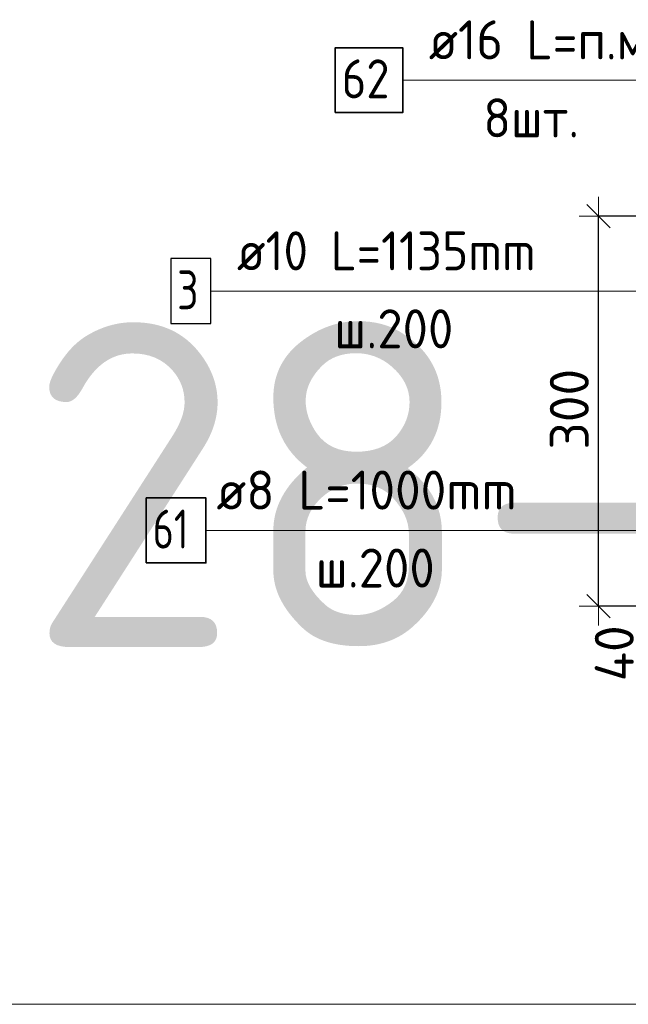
# Model space of a CAD drawing. Header units: metres. Extents: x -38 to 97, y -15 to 21.
# Tile 68 of 82: x 71.709 to 72.178, y 6.072 to 6.83. Entities that reach past the tile are written whole.
import ezdxf

# ---------------------------------------------------------------- set-up
doc = ezdxf.new("R2010")
doc.units = ezdxf.units.M
doc.header["$PDMODE"] = 65
for name, color, linetype, lineweight in [('XR$4$Арм.стержн. Арматура края', 96, 'Continuous', 35), ('XR$4$Арм.стержн. Хомут', 240, 'Continuous', 35), ('XR$4$Арм.стержн.горизонт. 1', 180, 'Continuous', 35), ('XR$4$Размерная линия (1)', 7, 'Continuous', 13)]:
    doc.layers.add(name, color=color, linetype=linetype, lineweight=lineweight)
doc.styles.add('ISOCPEUR', font='txt')
doc.dimstyles.new('DIMSTYLE_12', dxfattribs={"dimtxt": 0.03, "dimasz": 0.03, "dimexe": 0, "dimexo": 0, "dimgap": 0.015, "dimtad": 2, "dimdec": 0, "dimlfac": 1000, "dimrnd": 1, "dimzin": 12, "dimdsep": 46, "dimtxsty": 'ISOCPEUR', "dimblk1": 'ALL_ML_STRICH', "dimblk2": 'ALL_ML_STRICH', "dimsah": 1, "dimcen": 0, "dimclrd": 7, "dimclre": 256, "dimclrt": 7, "dimadec": 0, "dimazin": 0, "dimtfac": 1, "dimtdec": 0, "dimtix": 1, "dimtmove": 2, "dimatfit": 3, "dimfxl": 0, "dimtzin": 0, "dimlwd": 0, "dimlwe": -3, "dimarcsym": 0})
doc.dimstyles.new('DIMSTYLE_16', dxfattribs={"dimtxt": 0.03, "dimasz": 0.03, "dimexe": 0, "dimexo": 0, "dimgap": 0.015, "dimtad": 2, "dimdec": 0, "dimlfac": 1000, "dimrnd": 1, "dimzin": 12, "dimdsep": 46, "dimtxsty": 'ISOCPEUR', "dimblk1": 'ALL_ML_STRICH', "dimblk2": 'ALL_ML_STRICH', "dimsah": 1, "dimcen": 0, "dimclrd": 7, "dimclre": 256, "dimclrt": 7, "dimadec": 0, "dimazin": 0, "dimtfac": 1, "dimtdec": 0, "dimtix": 1, "dimtmove": 2, "dimatfit": 3, "dimfxl": 0, "dimtvp": 1.2, "dimtzin": 0, "dimlwd": 0, "dimlwe": -3, "dimarcsym": 0})

# ---------------------------------------------------------------- blocks, each defined once
blk = doc.blocks.new('ALL_ML_STRICH')
at = {"color": 0, "linetype": 'ByBlock', "lineweight": -2}
for p, q in [((-0.3, -0.3), (0.3, 0.3)), ((0, -0.5), (0, 0.5)), ((-1, 0), (0.5, 0))]:
    blk.add_line(p, q, dxfattribs=at)
blk = doc.blocks.new('*D477')
at = {"layer": 'DEFPOINTS', "color": 7, "linetype": 'Continuous', "lineweight": 13, "transparency": 33554687}
for p in [(72.2753, 6.67826), (72.15496, 6.37826), (72.27526, 6.37826)]:
    blk.add_point(p, dxfattribs=at)
at = {"layer": 'XR$4$Размерная линия (1)', "color": 9, "linetype": 'Continuous', "lineweight": -2, "true_color": 0xc7c7c7, "transparency": 33554687}
for p, q in [((72.2553, 6.67826), (72.15496, 6.67826)), ((72.25526, 6.37826), (72.15496, 6.37826))]:
    blk.add_line(p, q, dxfattribs=at)
at = {"layer": 'XR$4$Размерная линия (1)', "color": 7, "linetype": 'Continuous', "lineweight": -2, "transparency": 33554687}
blk.add_line((72.15496, 6.37826), (72.15496, 6.67826), dxfattribs=at)
at = {"layer": 'XR$4$Размерная линия (1)', "color": 7, "linetype": 'Continuous', "lineweight": 13, "transparency": 33554687, "xscale": 0.03, "yscale": 0.03, "zscale": 0.03}
for p, rotation in [((72.15496, 6.67826), 90), ((72.15496, 6.37826), 270)]:
    blk.add_blockref('ALL_ML_STRICH', p, dxfattribs=dict(at, rotation=rotation))
at = {"layer": 'XR$4$Размерная линия (1)', "color": 7, "linetype": 'Continuous', "lineweight": 13, "transparency": 33554687, "insert": (72.13246, 6.52976), "char_height": 0.03, "width": 0.09, "attachment_point": 5, "rotation": 90, "style": 'ISOCPEUR'}
blk.add_mtext('\\A1;{300}', dxfattribs=at)
blk = doc.blocks.new('*D552')
at = {"layer": 'DEFPOINTS', "color": 7, "linetype": 'Continuous', "lineweight": 13, "transparency": 33554687}
for p in [(72.31523, 6.41826), (72.22996, 6.37826), (72.27526, 6.37826)]:
    blk.add_point(p, dxfattribs=at)
at = {"layer": 'XR$4$Размерная линия (1)', "color": 9, "linetype": 'Continuous', "lineweight": -2, "true_color": 0xc7c7c7, "transparency": 33554687}
for p, q in [((72.29523, 6.41826), (72.22996, 6.41826)), ((72.25526, 6.37826), (72.22996, 6.37826))]:
    blk.add_line(p, q, dxfattribs=at)
at = {"layer": 'XR$4$Размерная линия (1)', "color": 7, "linetype": 'Continuous', "lineweight": -2, "transparency": 33554687}
blk.add_line((72.22996, 6.37826), (72.22996, 6.41826), dxfattribs=at)
at = {"layer": 'XR$4$Размерная линия (1)', "color": 7, "linetype": 'Continuous', "lineweight": 13, "transparency": 33554687, "xscale": 0.03, "yscale": 0.03, "zscale": 0.03}
for p, rotation in [((72.22996, 6.41826), 90), ((72.22996, 6.37826), 270)]:
    blk.add_blockref('ALL_ML_STRICH', p, dxfattribs=dict(at, rotation=rotation))
at = {"layer": 'XR$4$Размерная линия (1)', "color": 7, "linetype": 'Continuous', "lineweight": 13, "transparency": 33554687, "insert": (72.1671, 6.34188), "char_height": 0.03, "width": 0.06, "attachment_point": 5, "rotation": 90, "style": 'ISOCPEUR'}
blk.add_mtext('\\A1;{40}', dxfattribs=at)

msp = doc.modelspace()

# ---------------------------------------------------------------- linework, layer by layer
at = {"color": 7, "linetype": 'Continuous', "lineweight": 13, "transparency": 33554687}
msp.add_line((86.41979, 6.07171), (67.91979, 6.07171), dxfattribs=at)
at = {"layer": 'XR$4$Арм.стержн. Арматура края', "color": 7, "linetype": 'Continuous', "lineweight": 13, "transparency": 33554687}
for p, q in [((71.85659, 6.62065), (72.16359, 6.62065)), ((72.16359, 6.62065), (72.30521, 6.62065))]:
    msp.add_line(p, q, dxfattribs=at)
at = {"layer": 'XR$4$Арм.стержн. Арматура края', "color": 7, "linetype": 'Continuous', "lineweight": 25, "transparency": 33554687}
msp.add_lwpolyline([(71.82559, 6.59565), (71.85659, 6.59565), (71.85659, 6.64565), (71.82559, 6.64565), (71.82559, 6.59565)], dxfattribs=at)
at = {"layer": 'XR$4$Арм.стержн. Хомут', "color": 7, "linetype": 'Continuous', "lineweight": 13, "transparency": 33554687}
for p, q in [((71.85279, 6.43651), (72.13879, 6.43651)), ((72.13879, 6.43651), (72.30423, 6.43651))]:
    msp.add_line(p, q, dxfattribs=at)
at = {"layer": 'XR$4$Арм.стержн. Хомут', "color": 7, "linetype": 'Continuous', "lineweight": 35, "transparency": 33554687}
msp.add_lwpolyline([(71.80679, 6.41151), (71.85279, 6.41151), (71.85279, 6.46151), (71.80679, 6.46151), (71.80679, 6.41151)], dxfattribs=at)
at = {"layer": 'XR$4$Арм.стержн.горизонт. 1', "color": 7, "linetype": 'Continuous', "lineweight": 13, "transparency": 33554687}
msp.add_line((72.00431, 6.78305), (72.23031, 6.78305), dxfattribs=at)
at = {"layer": 'XR$4$Арм.стержн.горизонт. 1', "color": 7, "linetype": 'Continuous', "lineweight": 35, "transparency": 33554687}
msp.add_lwpolyline([(71.95231, 6.75805), (72.00431, 6.75805), (72.00431, 6.80805), (71.95231, 6.80805), (71.95231, 6.75805)], dxfattribs=at)

# ---------------------------------------------------------------- texts
at = {"color": 7, "linetype": 'Continuous', "lineweight": 35, "transparency": 33554687, "insert": (70.35063, 6.34671), "char_height": 0.25, "width": 2.7437149, "attachment_point": 7, "style": 'ISOCPEUR'}
msp.add_mtext('\\W0.96;ГОСТ 34028-2016', dxfattribs=at)
at = {"layer": 'XR$4$Арм.стержн. Арматура края', "color": 7, "linetype": 'Continuous', "lineweight": 25, "transparency": 33554687, "char_height": 0.03, "attachment_point": 7, "style": 'ISOCPEUR'}
for s, insert, width in [('\\W0.92;ø10 L=1135mm ', (71.87659, 6.63665), 0.2806692), ('\\W0.78;3', (71.83059, 6.60665), 0.0326407), ('\\W0.95;ш.200 ', (71.95159, 6.57665), 0.1311997)]:
    msp.add_mtext(s, dxfattribs=dict(at, insert=insert, width=width))
at = {"layer": 'XR$4$Арм.стержн. Хомут', "color": 7, "linetype": 'Continuous', "lineweight": 25, "transparency": 33554687, "char_height": 0.03, "attachment_point": 7, "style": 'ISOCPEUR'}
for s, insert, width in [('\\W0.96;ø8 L=1000mm ', (71.86079, 6.45251), 0.2722218), ('\\W0.75;61', (71.81179, 6.42251), 0.0472281), ('\\W0.95;ш.200 ', (71.93729, 6.39251), 0.1311995)]:
    msp.add_mtext(s, dxfattribs=dict(at, insert=insert, width=width))
at = {"layer": 'XR$4$Арм.стержн.горизонт. 1', "color": 7, "linetype": 'Continuous', "lineweight": 25, "transparency": 33554687, "char_height": 0.03, "attachment_point": 7, "style": 'ISOCPEUR'}
for s, insert, width in [('\\W0.94;ø16 L=п.м.', (72.02431, 6.79905), 0.199983), ('\\W0.87;62', (71.95731, 6.76905), 0.0550811), ('\\W0.94;8шт. ', (72.06631, 6.73905), 0.1161286)]:
    msp.add_mtext(s, dxfattribs=dict(at, insert=insert, width=width))

# ---------------------------------------------------------------- dimensions: what is measured, and where the dimension line sits
at = {"layer": 'XR$4$Размерная линия (1)', "color": 7, "linetype": 'Continuous', "lineweight": 13, "transparency": 33554687}
for base, p2, dimstyle, picture, middle in [((72.15496, 6.67826), (72.2553, 6.67826), 'DIMSTYLE_12', '*D477', (72.13246, 6.52976)), ((72.22996, 6.41826), (72.29523, 6.41826), 'DIMSTYLE_16', '*D552', (72.1671, 6.34188))]:
    dim = msp.add_linear_dim(base=base, p1=(72.25526, 6.37826), p2=p2, angle=90, dimstyle=dimstyle, override={"dimpost": '<>', "dimclrd": 7, "dimclre": 9, "dimclrt": 7, "dimlwd": 0, "dimlwe": 65533}, dxfattribs=at)
    dim.commit()
    dim.dimension.update_dxf_attribs({"geometry": picture, "text_midpoint": middle, "dimtype": 160})

doc.saveas('drawing.dxf')
